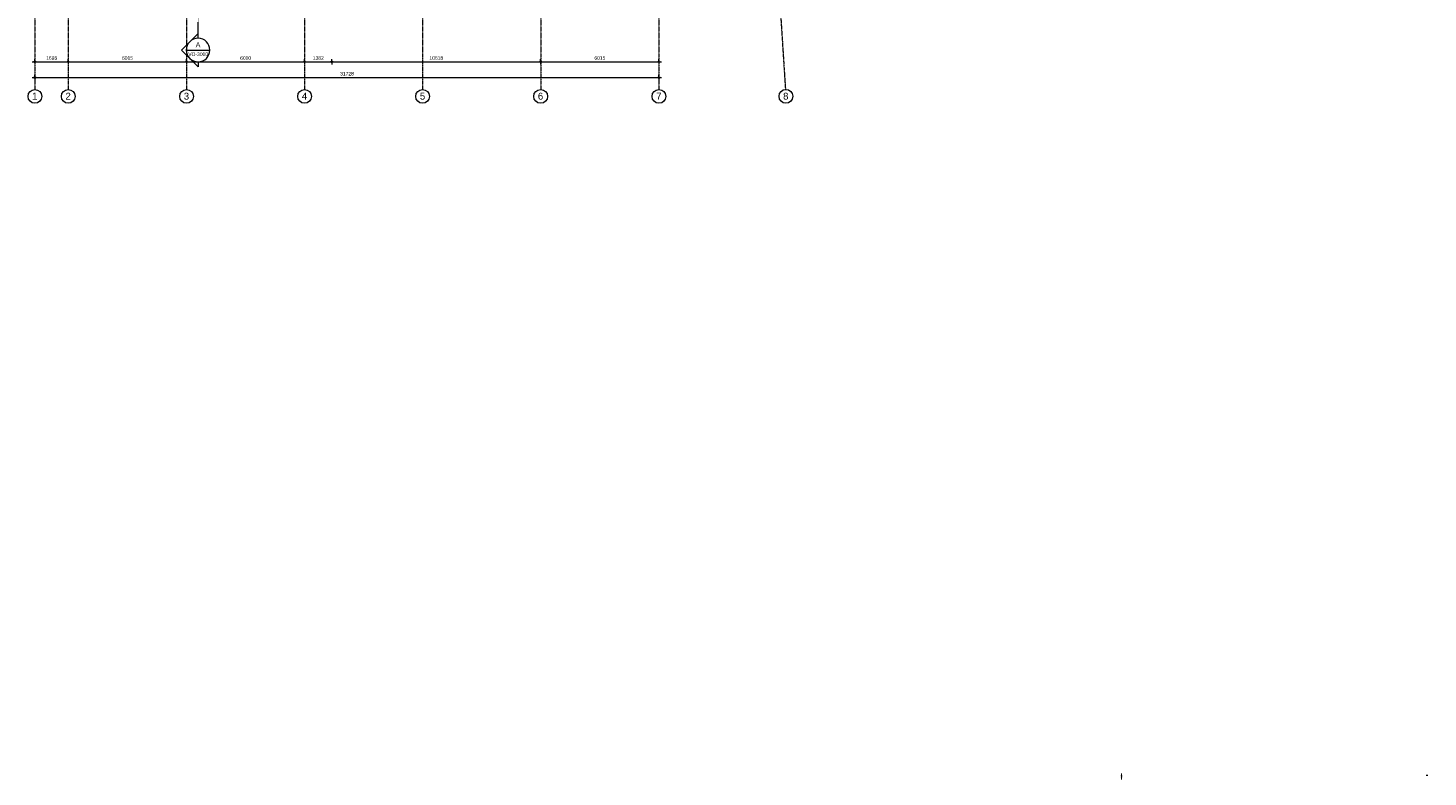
# Model space of a CAD drawing. Header units: millimetres. Extents: x 16156 to 91527, y 4646 to 113494.
# Tile 1 of 256: x 20354 to 91527, y 4646 to 42724. Entities that reach past the tile are written whole.
import ezdxf

# ---------------------------------------------------------------- set-up
doc = ezdxf.new("R2010")
doc.units = ezdxf.units.MM
for name, pattern in [('Afbreeklijn', [9, 5, -2, 0, -2]), ('ARC Demolished', [7.14375, 4.7625, -2.38125]), ('ARC Grid Line', [22.225, 12.7, -3.175, 3.175, -3.175]), ('ARC Section Line', [17, 10, -3, 0, -1, 0, -3])]:
    doc.linetypes.add(name, pattern=pattern)
for name, color, linetype, lineweight in [('A--L$01A__Algemeen', 7, 'ARC Demolished', 9), ('A--L$07A__Stramien', 1, 'Continuous', 13), ('A--LD20__DetailPenFijn', 2, 'Continuous', 20), ('A--LD30__DetailPenMiddel', 3, 'Continuous', 9), ('A--M$01A__Algemeen', 1, 'Continuous', 13), ('A--M$01A__Algemeen-100', 1, 'Continuous', 13), ('A--T$01A__Algemeen', 1, 'Continuous', 13), ('A--T$07A__Stramien', 1, 'Continuous', 13)]:
    doc.layers.add(name, color=color, linetype=linetype, lineweight=lineweight)
doc.styles.add('Arial', font='arial.ttf', dxfattribs={"height": 350})
doc.styles.add('Arial_1', font='arial.ttf', dxfattribs={"height": 250})
doc.styles.add('Arial_2', font='arial.ttf', dxfattribs={"height": 180})
doc.styles.add('Arial_3', font='arial.ttf', dxfattribs={"height": 2.5})
doc.styles.add('Arial_4', font='arial.ttf', dxfattribs={"height": 3.5})
doc.styles.add('Arial_B', font='arial.ttf', dxfattribs={"height": 3.5})
doc.dimstyles.new('00_ARC_dimension_1_8mm', dxfattribs={"dimscale": 304.8, "dimtxt": 183.646692, "dimasz": 1.049869, "dimexe": 0.426509, "dimexo": 0.0625, "dimgap": 0.164042, "dimtad": 1, "dimdec": 0, "dimzin": 0, "dimdsep": 46, "dimtxsty": 'Arial_2', "dimblk1": 'DOTSMALL', "dimblk2": 'DOTSMALL', "dimsah": 1, "dimcen": 0.09, "dimdle": 0.426509, "dimadec": 3, "dimazin": 0, "dimtfac": 1, "dimtdec": 4, "dimtix": 1, "dimtmove": 0, "dimatfit": 3, "dimfxl": 0.426509, "dimfxlon": 1, "dimtvp": 1, "dimtolj": 1, "dimtzin": 0, "dimarcsym": 2})

# ---------------------------------------------------------------- blocks, each defined once
blk = doc.blocks.new('Grid - 3_5mm-18301-AB-Begane grond - slooptekening')
at = {"layer": 'A--T$07A__Stramien'}
blk.add_circle((0, 0), 3.5, dxfattribs=at)
blk = doc.blocks.new('Section - Default-5518-AB-Begane grond - slooptekening')
at = {"layer": 'A--L$01A__Algemeen', "linetype": 'Continuous', "lineweight": 13}
for p, q in [((-6, 8.49), (-14.49, 0)), ((-6, 8.49), (2.49, 0)), ((-12, 0), (-14.49, 0)), ((0, 0), (2.49, 0))]:
    blk.add_line(p, q, dxfattribs=at)
for start, end in [(360, 180), (180, 360)]:
    blk.add_arc((-6, 0), 6, start, end, dxfattribs=at)
blk = doc.blocks.new('DIMBLOCK10-AB-Begane grond - slooptekening')
at = {"layer": 'A--M$01A__Algemeen-100'}
h = blk.add_hatch(color=256, dxfattribs=at)
edge = h.paths.add_edge_path()
edge.add_arc((20704, 40205), 40, 0, 360)
h = blk.add_hatch(color=256, dxfattribs=at)
edge = h.paths.add_edge_path()
edge.add_arc((52432, 40205), 40, 0, 360)
for p, q in [((20574, 40205), (52562, 40205)), ((20704, 40205), (20704, 40335)), ((20704, 40205), (20704, 40075)), ((52432, 40205), (52432, 40335)), ((52432, 40205), (52432, 40075))]:
    blk.add_line(p, q, dxfattribs=at)
for centre in [(20704, 40205), (52432, 40205)]:
    blk.add_circle(centre, 40, dxfattribs=at)
at = {"layer": 'A--M$01A__Algemeen-100', "color": 0, "insert": (36222, 40488), "char_height": 180, "width": 830.65, "attachment_point": 1, "line_spacing_factor": 0.941778, "style": 'Arial_2'}
blk.add_mtext('31728', dxfattribs=at)
blk = doc.blocks.new('_DotSmall')
at = {"color": 0, "linetype": 'ByBlock', "const_width": 0.5}
blk.add_lwpolyline([(-0.0625, 0, 1), (0.0625, 0, 1)], format="xyb", close=True, dxfattribs=at)
blk = doc.blocks.new('DIMBLOCK11-AB-Begane grond - slooptekening')
at = {"layer": 'A--M$01A__Algemeen-100'}
h = blk.add_hatch(color=256, dxfattribs=at)
edge = h.paths.add_edge_path()
edge.add_arc((20704, 41005), 40, 0, 360)
h = blk.add_hatch(color=256, dxfattribs=at)
edge = h.paths.add_edge_path()
edge.add_arc((22402, 41005), 40, 0, 360)
for p, q in [((20574, 41005), (22402, 41005)), ((20704, 41005), (20704, 41135)), ((20704, 41005), (20704, 40875)), ((22402, 41005), (22402, 41135)), ((22402, 41005), (22402, 40875))]:
    blk.add_line(p, q, dxfattribs=at)
for centre in [(20704, 41005), (22402, 41005)]:
    blk.add_circle(centre, 40, dxfattribs=at)
at = {"layer": 'A--M$01A__Algemeen-100', "color": 0, "insert": (21276, 41288), "char_height": 180, "width": 664.52, "attachment_point": 1, "line_spacing_factor": 0.941778, "style": 'Arial_2'}
blk.add_mtext('1698', dxfattribs=at)
blk = doc.blocks.new('DIMBLOCK12-AB-Begane grond - slooptekening')
at = {"layer": 'A--M$01A__Algemeen-100'}
h = blk.add_hatch(color=256, dxfattribs=at)
edge = h.paths.add_edge_path()
edge.add_arc((22402, 41005), 40, 0, 360)
h = blk.add_hatch(color=256, dxfattribs=at)
edge = h.paths.add_edge_path()
edge.add_arc((28417, 41005), 40, 0, 360)
for p, q in [((22402, 41005), (22402, 41135)), ((22402, 41005), (28417, 41005)), ((22402, 41005), (22402, 40875)), ((28417, 41005), (28417, 41135)), ((28417, 41005), (28417, 40875))]:
    blk.add_line(p, q, dxfattribs=at)
for centre in [(22402, 41005), (28417, 41005)]:
    blk.add_circle(centre, 40, dxfattribs=at)
at = {"layer": 'A--M$01A__Algemeen-100', "color": 0, "insert": (25133, 41288), "char_height": 180, "width": 664.52, "attachment_point": 1, "line_spacing_factor": 0.941778, "style": 'Arial_2'}
blk.add_mtext('6015', dxfattribs=at)
blk = doc.blocks.new('DIMBLOCK13-AB-Begane grond - slooptekening')
at = {"layer": 'A--M$01A__Algemeen-100'}
h = blk.add_hatch(color=256, dxfattribs=at)
edge = h.paths.add_edge_path()
edge.add_arc((28417, 41005), 40, 0, 360)
h = blk.add_hatch(color=256, dxfattribs=at)
edge = h.paths.add_edge_path()
edge.add_arc((34417, 41005), 40, 0, 360)
for p, q in [((28417, 41005), (28417, 41135)), ((28417, 41005), (34417, 41005)), ((28417, 41005), (28417, 40875)), ((34417, 41005), (34417, 41135)), ((34417, 41005), (34417, 40875))]:
    blk.add_line(p, q, dxfattribs=at)
for centre in [(28417, 41005), (34417, 41005)]:
    blk.add_circle(centre, 40, dxfattribs=at)
at = {"layer": 'A--M$01A__Algemeen-100', "color": 0, "insert": (31140, 41288), "char_height": 180, "width": 664.52, "attachment_point": 1, "line_spacing_factor": 0.941778, "style": 'Arial_2'}
blk.add_mtext('6000', dxfattribs=at)
blk = doc.blocks.new('DIMBLOCK14-AB-Begane grond - slooptekening')
at = {"layer": 'A--M$01A__Algemeen-100'}
h = blk.add_hatch(color=256, dxfattribs=at)
edge = h.paths.add_edge_path()
edge.add_arc((34417, 41005), 40, 0, 360)
h = blk.add_hatch(color=256, dxfattribs=at)
edge = h.paths.add_edge_path()
edge.add_arc((35799, 41005), 40, 0, 360)
for p, q in [((34417, 41005), (34417, 41135)), ((34417, 41005), (35799, 41005)), ((34417, 41005), (34417, 40875)), ((35799, 41005), (35799, 41135)), ((35799, 41005), (35799, 40875))]:
    blk.add_line(p, q, dxfattribs=at)
for centre in [(34417, 41005), (35799, 41005)]:
    blk.add_circle(centre, 40, dxfattribs=at)
at = {"layer": 'A--M$01A__Algemeen-100', "color": 0, "insert": (34831, 41288), "char_height": 180, "width": 664.52, "attachment_point": 1, "line_spacing_factor": 0.941778, "style": 'Arial_2'}
blk.add_mtext('1382', dxfattribs=at)
blk = doc.blocks.new('DIMBLOCK15-AB-Begane grond - slooptekening')
at = {"layer": 'A--M$01A__Algemeen-100'}
h = blk.add_hatch(color=256, dxfattribs=at)
edge = h.paths.add_edge_path()
edge.add_arc((35799, 41005), 40, 0, 360)
h = blk.add_hatch(color=256, dxfattribs=at)
edge = h.paths.add_edge_path()
edge.add_arc((46417, 41005), 40, 0, 360)
for p, q in [((35799, 41005), (35799, 41135)), ((35799, 41005), (46417, 41005)), ((35799, 41005), (35799, 40875)), ((46417, 41005), (46417, 41135)), ((46417, 41005), (46417, 40875))]:
    blk.add_line(p, q, dxfattribs=at)
for centre in [(35799, 41005), (46417, 41005)]:
    blk.add_circle(centre, 40, dxfattribs=at)
at = {"layer": 'A--M$01A__Algemeen-100', "color": 0, "insert": (40762, 41288), "char_height": 180, "width": 830.65, "attachment_point": 1, "line_spacing_factor": 0.941778, "style": 'Arial_2'}
blk.add_mtext('10618', dxfattribs=at)
blk = doc.blocks.new('DIMBLOCK16-AB-Begane grond - slooptekening')
at = {"layer": 'A--M$01A__Algemeen-100'}
h = blk.add_hatch(color=256, dxfattribs=at)
edge = h.paths.add_edge_path()
edge.add_arc((46417, 41005), 40, 0, 360)
h = blk.add_hatch(color=256, dxfattribs=at)
edge = h.paths.add_edge_path()
edge.add_arc((52432, 41005), 40, 0, 360)
for p, q in [((46417, 41005), (46417, 41135)), ((46417, 41005), (52562, 41005)), ((46417, 41005), (46417, 40875)), ((52432, 41005), (52432, 41135)), ((52432, 41005), (52432, 40875))]:
    blk.add_line(p, q, dxfattribs=at)
for centre in [(46417, 41005), (52432, 41005)]:
    blk.add_circle(centre, 40, dxfattribs=at)
at = {"layer": 'A--M$01A__Algemeen-100', "color": 0, "insert": (49148, 41288), "char_height": 180, "width": 664.52, "attachment_point": 1, "line_spacing_factor": 0.941778, "style": 'Arial_2'}
blk.add_mtext('6015', dxfattribs=at)

msp = doc.modelspace()

# ---------------------------------------------------------------- hatches: boundary and pattern name
at = {"layer": 'A--L$01A__Algemeen', "linetype": 'Continuous'}
for color, points in [(256, [(75958, 4710.6), (75958, 4720.6), (75933, 4720.6), (75933, 4710.6)]), (256, [(75958, 4697.6), (75958, 4707.6), (75933, 4707.6), (75933, 4697.6)]), (31, [(75958, 4684.6), (75958, 4694.6), (75933, 4694.6), (75933, 4684.6)]), (9, [(75958, 4645.6), (75958, 4655.6), (75933, 4655.6), (75933, 4645.6)])]:
    msp.add_hatch(color=color, dxfattribs=at).paths.add_polyline_path(points)
at = {"layer": 'A--L$01A__Algemeen', "linetype": 'Continuous', "lineweight": 20}
h = msp.add_hatch(dxfattribs=at)
h.set_pattern_fill('FP_101', color=10, style=0, pattern_type=2)
h.set_pattern_definition([(135, (73943.526, 0), (-3.535534, -3.535534), [])])
h.paths.add_polyline_path([(75958, 4658.6), (75958, 4668.6), (75933, 4668.6), (75933, 4658.6)])

# ---------------------------------------------------------------- linework, layer by layer
at = {"layer": 'A--L$01A__Algemeen', "linetype": 'ARC Section Line', "lineweight": 13}
msp.add_line((29001.3, 42203.9), (29001.3, 61978.2), dxfattribs=at)
at = {"layer": 'A--L$01A__Algemeen', "linetype": 'Continuous', "lineweight": 13}
msp.add_line((28401.3, 41603.9), (29601.3, 41603.9), dxfattribs=at)
at = {"layer": 'A--L$07A__Stramien', "linetype": 'ARC Grid Line'}
for p, q in [((20704.3, 95686.5), (20704.3, 39599.8)), ((22402.3, 95686.5), (22402.3, 39599.8)), ((28417.3, 95686.5), (28417.3, 39599.8)), ((34417.3, 95686.5), (34417.3, 39599.8)), ((40417.3, 95686.5), (40417.3, 39599.8)), ((46417.3, 95686.5), (46417.3, 39599.8)), ((52432.3, 95686.5), (52432.3, 39599.8)), ((55259.6, 95618), (58860.9, 39599.8))]:
    msp.add_line(p, q, dxfattribs=at)
at = {"layer": 'A--LD20__DetailPenFijn'}
for p, q in [((75958, 4720.6), (75933, 4720.6)), ((75933, 4720.6), (75933, 4710.6)), ((75933, 4710.6), (75958, 4710.6)), ((75958, 4707.6), (75933, 4707.6)), ((75933, 4707.6), (75933, 4697.6)), ((75933, 4697.6), (75958, 4697.6)), ((75958, 4694.6), (75933, 4694.6)), ((75933, 4694.6), (75933, 4684.6)), ((75933, 4684.6), (75958, 4684.6)), ((75958, 4655.6), (75933, 4655.6)), ((75933, 4655.6), (75933, 4645.6)), ((75933, 4645.6), (75958, 4645.6)), ((75958, 4710.6), (75958, 4720.6)), ((75958, 4697.6), (75958, 4707.6)), ((75958, 4684.6), (75958, 4694.6)), ((75958, 4645.6), (75958, 4655.6))]:
    msp.add_line(p, q, dxfattribs=at)
at = {"layer": 'A--LD30__DetailPenMiddel', "linetype": 'Afbreeklijn', "lineweight": 100}
msp.add_line((75933, 4676.6), (75958, 4676.6), dxfattribs=at)
at = {"layer": 'A--LD30__DetailPenMiddel', "linetype": 'ARC Demolished', "lineweight": 20}
for p, q in [((75958, 4668.6), (75933, 4668.6)), ((75933, 4668.6), (75933, 4658.6)), ((75933, 4658.6), (75958, 4658.6)), ((75958, 4658.6), (75958, 4668.6))]:
    msp.add_line(p, q, dxfattribs=at)

# ---------------------------------------------------------------- block references
at = {"layer": 'A--L$01A__Algemeen', "linetype": 'Continuous', "lineweight": 13, "xscale": 99.99999999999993, "yscale": 99.99999999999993, "zscale": 99.99999999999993, "rotation": 90}
msp.add_blockref('Section - Default-5518-AB-Begane grond - slooptekening', (29001.3, 42203.9), dxfattribs=at)
at = {"layer": 'A--T$07A__Stramien'}
for p, xscale, yscale, zscale, rotation in [((20704.3, 39249.8), 99.99999999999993, 99.99999999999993, 99.99999999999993, 180), ((22402.3, 39249.8), 99.99999999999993, 99.99999999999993, 99.99999999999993, 180), ((28417.3, 39249.8), 99.99999999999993, 99.99999999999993, 99.99999999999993, 180), ((34417.3, 39249.8), 99.99999999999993, 99.99999999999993, 99.99999999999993, 180), ((40417.3, 39249.8), 99.99999999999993, 99.99999999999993, 99.99999999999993, 180), ((46417.3, 39249.8), 99.99999999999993, 99.99999999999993, 99.99999999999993, 180), ((52432.3, 39249.8), 99.99999999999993, 99.99999999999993, 99.99999999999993, 180), ((58883.4, 39250.5), 99.99999999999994, 99.99999999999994, 99.99999999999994, 183.6783803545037)]:
    msp.add_blockref('Grid - 3_5mm-18301-AB-Begane grond - slooptekening', p, dxfattribs=dict(at, xscale=xscale, yscale=yscale, zscale=zscale, rotation=rotation))

# ---------------------------------------------------------------- texts
at = {"layer": 'A--L$01A__Algemeen', "linetype": 'Continuous', "lineweight": 13, "attachment_point": 1}
for s, insert, char_height, width, style in [('A', (28882.2, 41998.4), 250, 280.591, 'Arial_1'), ('VO-3000', (28501.7, 41483.1), 180, 1202.531, 'Arial_2')]:
    msp.add_mtext(s, dxfattribs=dict(at, insert=insert, char_height=char_height, width=width, style=style))
at = {"layer": 'A--T$01A__Algemeen', "color": 7, "attachment_point": 1}
for s, insert, char_height, width, style in [('Legenda Sloop', (75933.1, 4731.9), 3.5, 40.726, 'Arial_4'), ('vtw scope', (75959.4, 4690.9), 2.5, 18.84, 'Arial_3'), ('scope regio', (75959.4, 4677.9), 2.5, 21.886, 'Arial_3'), ('Sloop', (75959.4, 4664.9), 2.5, 10.662, 'Arial_3'), ('in scope', (75959.4, 4716.9), 2.5, 15.633, 'Arial_3'), ('uit scope', (75959.4, 4703.9), 2.5, 16.835, 'Arial_3'), ('Bestaand', (75959.4, 4651.9), 2.5, 17.717, 'Arial_3'), ('\\LAlle maatvoering in het werk te controleren', (91430.8, 4741.8), 3.5, 123.781, 'Arial_B')]:
    msp.add_mtext(s, dxfattribs=dict(at, insert=insert, char_height=char_height, width=width, style=style))
at = {"layer": 'A--T$07A__Stramien', "char_height": 350, "width": 336.709, "attachment_point": 1, "style": 'Arial'}
for s, insert in [('1', (20561.9, 39433.7)), ('2', (22259.9, 39433.7)), ('3', (28274.9, 39433.7)), ('4', (34274.9, 39433.7)), ('5', (40274.9, 39433.7)), ('6', (46274.9, 39433.7)), ('7', (52289.9, 39433.7)), ('8', (58740.9, 39434.4))]:
    msp.add_mtext(s, dxfattribs=dict(at, insert=insert))

# ---------------------------------------------------------------- dimensions: what is measured, and where the dimension line sits
at = {"layer": 'A--M$01A__Algemeen'}
for base, p1, p2, override, picture, middle in [((22402.3, 41004.8), (20704.3, 41134.8), (22402.3, 41134.8), {"dimpost": '<>', "dimfxl": 1698}, 'DIMBLOCK11-AB-Begane grond - slooptekening', (21553.3, 41146.7)), ((28417.3, 41004.8), (22402.3, 41134.8), (28417.3, 41134.8), {"dimpost": '<>', "dimfxl": 6015}, 'DIMBLOCK12-AB-Begane grond - slooptekening', (25409.8, 41146.7)), ((34417.3, 41004.8), (28417.3, 41134.8), (34417.3, 41134.8), {"dimpost": '<>', "dimfxl": 6000}, 'DIMBLOCK13-AB-Begane grond - slooptekening', (31417.3, 41146.7)), ((35799.3, 41004.8), (34417.3, 41134.8), (35799.3, 41134.8), {"dimpost": '<>', "dimfxl": 1382}, 'DIMBLOCK14-AB-Begane grond - slooptekening', (35108.3, 41146.8)), ((46417.3, 41004.8), (35799.3, 41134.8), (46417.3, 41134.8), {"dimpost": '<>', "dimfxl": 10618}, 'DIMBLOCK15-AB-Begane grond - slooptekening', (41108.3, 41146.7)), ((52432.3, 41004.8), (46417.3, 41134.8), (52432.3, 41134.8), {"dimpost": '<>', "dimfxl": 6015}, 'DIMBLOCK16-AB-Begane grond - slooptekening', (49424.8, 41146.7)), ((52432.3, 40204.8), (20704.3, 40334.8), (52432.3, 40334.8), {"dimpost": '<>', "dimfxl": 31728}, 'DIMBLOCK10-AB-Begane grond - slooptekening', (36568.3, 40346.8))]:
    dim = msp.add_linear_dim(base=base, p1=p1, p2=p2, dimstyle='00_ARC_dimension_1_8mm', override=override, dxfattribs=at)
    dim.commit()
    dim.dimension.update_dxf_attribs({"geometry": picture, "text_midpoint": middle})

doc.saveas('drawing.dxf')
